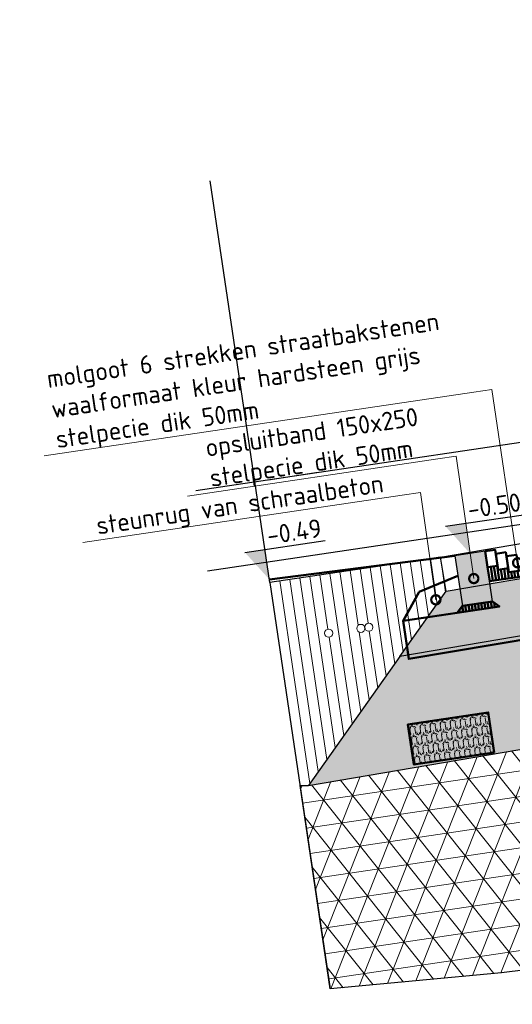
# Model space of a CAD drawing. Header units: metres. Extents: x 0 to 269924, y 0 to 933292.
# Tile 65 of 247: x 133858.87 to 133861.3, y 465871.33 to 465876.18. Entities that reach past the tile are written whole.
import ezdxf
from ezdxf import colors
from ezdxf.entities.mleader import LeaderData, LeaderLine
from ezdxf.lldxf.tags import DXFTag
from ezdxf.math import Vec2, Vec3

# ---------------------------------------------------------------- set-up
doc = ezdxf.new("R2010")
doc.units = ezdxf.units.M
doc.linetypes.add('AL-NAP_LIJN', pattern=[15.25, 12, -1.5, 0.25, -1.5])
doc.linetypes.add('XX-AFBREEK', pattern=[7, 4, -1, 1, -1])
for name, color, linetype, lineweight, true_color in [('B-OI-KL-DATA-G', 3, 'KL-DATA-N', 18, 0x00ff00), ('N-WE-KL-TRACE-GD', 30, 'Continuous', 50, 0xff7f00), ('N-WE-OG-ZONE_LEIDINGSTROOK-AD-50', 30, 'Continuous', 18, 0xff7f00)]:
    doc.layers.add(name, color=color, linetype=linetype, lineweight=lineweight, true_color=true_color)
for name, color, linetype, lineweight in [('B-WE-GW-AFBREEKLIJN-GD', 7, 'XX-AFBREEK', 25), ('B-WE-GW-GROND-AD-50', 253, 'Continuous', 18), ('B-WE-IE-TERREINAFSCHEIDING_NATUURLIJK_HAAG-GD', 60, 'IE-TERREINAFSCHEIDING-NATUURLIJK-HAAG', 25), ('B-WE-MO-BODEM-AD-50', 253, 'Continuous', 18), ('B-WE-VH-VERHARDING-GD', 253, 'Continuous', 25), ('B-WE-VH-VERHARDING_FUNDERING-AD-50', 253, 'Continuous', 18), ('N-WE-GR-GROENSTROOK-GD', 90, 'Continuous', 50), ('N-WE-KL-ET_LS_OV_LICHTMAST-S', 190, 'Continuous', 25), ('N-WE-VH-KANTOPSLUITING_OPSLUITBAND-SD', 150, 'Continuous', 25), ('N-WE-VH-VERHARDING-GD', 7, 'Continuous', 50), ('N-WE-VH-VERHARDING-T18', 10, 'Continuous', 18), ('X-XX-AL-NAP-GD', 7, 'AL-NAP_LIJN', 25), ('X-XX-AL-PEILMAAT-SD', 7, 'Continuous', 25)]:
    doc.layers.add(name, color=color, linetype=linetype, lineweight=lineweight)
doc.layers.add('X-XX-AL-HULPLIJN-GD', color=30, linetype='Continuous', lineweight=25, plot=False)
doc.styles.add('NLCS-ISO', font='NLCS-ISO.ttf')
doc.styles.add('NLCS-ISO-M200-T18', font='NLCS-ISO.ttf', dxfattribs={"height": 0.36})
doc.styles.add('NLCS-ISO-M50-T18', font='NLCS-ISO.ttf', dxfattribs={"height": 0.09000000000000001})
doc.styles.get("Standard").update_dxf_attribs({"font": 'romand.shx'})
doc.linetypes.add('IE-TERREINAFSCHEIDING-NATUURLIJK-HAAG', pattern='A,7,-1.5,[67,NLCS.SHX,S=0.75,R=45,X=0,Y=0],-1.5', length=10)
tags = doc.linetypes.add('KL-DATA-N', pattern='A,4,-1,[101,NLCS.SHX,S=0.5,R=0,X=0,Y=0],-1,4,-1,["D",Standard,S=1,R=0,X=-0.25,Y=-0.5],-1.5', length=12.5).pattern_tags.tags
tags[18] = DXFTag(74, 10)
doc.dimstyles.new('NLCS-M50-T18-SCHRAP_L2_H2', dxfattribs={"dimscale": 0.05, "dimtxt": 2.5, "dimasz": 1.008, "dimexe": 2, "dimexo": 2, "dimgap": 0.7, "dimtad": 1, "dimzin": 0, "dimdsep": 46, "dimtxsty": 'NLCS-ISO-M50-T18', "dimblk": 'OBLIQUE', "dimcen": 0, "dimdle": 2, "dimclrd": 256, "dimclre": 256, "dimclrt": 10, "dimazin": 0, "dimtfac": 1, "dimtdec": 3, "dimtofl": 0, "dimtmove": 0, "dimatfit": 3, "dimldrblk": 'OBLIQUE', "dimfxl": 2, "dimfxlon": 1, "dimtfillclr": 256, "dimtolj": 1, "dimtzin": 0, "dimlwd": -1, "dimlwe": -1, "dimarcsym": 0})

# ---------------------------------------------------------------- blocks, each defined once
blk = doc.blocks.new('PROFIEL 3')
at = {"layer": 'B-WE-GW-GROND-AD-50'}
h = blk.add_hatch(dxfattribs=at)
h.set_pattern_fill('AGW-GROND_TEELAARDE-SO', color=256, scale=0.05, angle=-8.452767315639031, pattern_type=2)
h.set_pattern_definition([(90, (831.9988096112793, -499.1893729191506), (-0.05, 3.035766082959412e-17), [])])
h.paths.add_polyline_path([(14.3494725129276, -0.8729398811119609, -1), (14.30990701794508, -0.8670601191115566, -1)], flags=16)
h.paths.add_polyline_path([(14.4093638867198, -0.9244098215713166, -1), (14.3500156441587, -0.9155901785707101, -1)], flags=16)
h.paths.add_polyline_path([(6.997864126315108, -0.9557923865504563), (7.271910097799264, -0.6699623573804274), (7.268332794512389, -0.5000000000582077), (6.418332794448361, -0.5), (6.418332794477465, -1.512518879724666), (6.459559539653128, -1.517244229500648)])
h.paths.add_polyline_path([(6.648550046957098, -0.7872908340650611, -1), (6.688115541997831, -0.7931705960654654, -1)], flags=16)
h.paths.add_polyline_path([(6.80855004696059, -0.7872908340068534, -0.9288283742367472), (6.848332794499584, -0.7902307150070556, -1.076625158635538), (6.888115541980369, -0.7931705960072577, -0.9288283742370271), (6.848332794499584, -0.7902307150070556, -1.076625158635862)], flags=16)
h.paths.add_polyline_path([(13.6296897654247, -0.470000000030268), (13.6296897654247, -0.6400000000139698), (14.45968976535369, -1.470000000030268), (14.50168164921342, -1.470000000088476), (14.50168164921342, -0.470000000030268)])
at = {"layer": 'B-WE-MO-BODEM-AD-50'}
h = blk.add_hatch(dxfattribs=at)
h.set_pattern_fill('AMO-BODEM_ZAND-SO', color=256, scale=0.05, angle=-1.098692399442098e-09, pattern_type=2)
h.set_pattern_definition([(45.95276731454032, (831.9988096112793, -499.1893729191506), (-0.01727703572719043, 0.09483168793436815), [0, -0.07600000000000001, 0, -0.085, 0, -0.08125]), (15.9527673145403, (831.9988096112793, -499.1893729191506), (0.06678568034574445, 0.1525818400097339), [0, -0.041, 0, -0.0685, 0, -0.02625]), (335.9527673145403, (831.9379776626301, -499.1984130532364), (0.1539741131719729, 0.02316789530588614), [0, -0.025, 0, -0.09000000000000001, 0, -0.1175]), (325.9527673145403, (831.9379776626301, -499.1984130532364), (0.1422229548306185, 0.06550122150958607), [0, -0.0125, 0, -0.059, 0, -0.0675])])
h.paths.add_polyline_path([(13.90968976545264, -0.9200000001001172), (12.96732197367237, -0.9200000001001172), (10.12137880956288, -0.8900498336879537), (6.997864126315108, -0.9557923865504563), (6.459559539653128, -1.517244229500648), (10.12427245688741, -1.4401107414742), (12.96442800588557, -1.470000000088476), (14.45968976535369, -1.470000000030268)])
h = blk.add_hatch(dxfattribs=at)
h.set_pattern_fill('AVH-FUNDERING_EPS-SO', color=256, scale=0.025, angle=-8.452767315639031, pattern_type=2)
h.set_pattern_definition([(359.9999999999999, (831.9988096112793, -499.1893729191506), (6.938893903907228e-17, 0.125), []), (59.99999999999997, (831.9988096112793, -499.1893729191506), (-0.1082531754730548, 0.06250000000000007), []), (120, (831.9988096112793, -499.1893729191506), (-0.1082531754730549, -0.06249999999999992), [])])
h.paths.add_polyline_path([(6.459559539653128, -1.517244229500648), (6.418332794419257, -1.512518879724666), (6.418332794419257, -2.525037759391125), (7.264097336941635, -2.571033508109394), (12.13501164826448, -2.691851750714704), (14.50168164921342, -2.481809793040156), (14.50168164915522, -1.470000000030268), (14.45968976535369, -1.470000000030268), (12.96442800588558, -1.470000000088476), (10.12427245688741, -1.4401107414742)])
at = {"layer": 'B-WE-VH-VERHARDING_FUNDERING-AD-50'}
h = blk.add_hatch(dxfattribs=at)
h.set_pattern_fill('AVH-FUNDERING_02-SO', color=256, scale=0.25, angle=-2.588589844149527e-10, pattern_type=2)
h.set_pattern_definition([(359.9999999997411, (-278.1968876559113, 15.80490421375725), (0.2500000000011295, 0.2499999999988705), [0.03125000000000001, -0.2187500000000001]), (90, (-278.1968876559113, 15.80490421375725), (-0.2499999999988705, 0.2500000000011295), [0.03125, -0.21875]), (134.9999999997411, (-278.1656376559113, 15.80490421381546), (-0.2499999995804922, 1.129499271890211e-12), [0.044194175, -0.309359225]), (359.9999999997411, (-278.1656376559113, 15.94552921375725), (0.2500000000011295, 0.2499999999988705), [0.03125000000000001, -0.2187500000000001]), (44.99999999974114, (-278.1500126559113, 15.92990421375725), (1.129485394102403e-12, 0.2499999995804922), [0.02209707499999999, -0.3314562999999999]), (134.9999999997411, (-278.1500126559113, 15.92990421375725), (-0.2499999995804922, 1.129499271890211e-12), [0.022097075, -0.3314563]), (359.9999999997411, (-278.0718876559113, 16.00802921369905), (0.2500000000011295, 0.2499999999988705), [0.04419417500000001, -0.2058058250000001]), (44.99999999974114, (-278.0718876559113, 16.00802921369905), (1.129485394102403e-12, 0.2499999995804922), [0.03124999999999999, -0.3223033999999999]), (134.9999999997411, (-278.0276934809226, 16.00802921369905), (-0.2499999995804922, 1.129499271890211e-12), [0.03125, -0.3223034]), (90, (-278.0250126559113, 15.86740421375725), (-0.2499999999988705, 0.2500000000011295), [0.03125, -0.21875]), (44.99999999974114, (-278.0250126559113, 15.86740421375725), (1.129485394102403e-12, 0.2499999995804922), [0.02209707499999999, -0.3314562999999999]), (134.9999999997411, (-278.0093876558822, 15.88302921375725), (-0.2499999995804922, 1.129499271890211e-12), [0.022097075, -0.3314563]), (359.9999999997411, (-278.1656376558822, 15.86740421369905), (0.2500000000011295, 0.2499999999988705), [0.015625, -0.2093750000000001]), (359.9999999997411, (-277.9781376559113, 15.92990421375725), (0.2500000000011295, 0.2499999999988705), [0.015625, -0.2093750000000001]), (90, (-278.0562626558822, 15.96115421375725), (-0.2499999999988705, 0.2500000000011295), [0.015625, -0.209375]), (134.9999999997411, (-278.0250126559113, 15.82052921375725), (-0.2499999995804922, 1.129499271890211e-12), [0.022097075, -0.3314563]), (134.9999999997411, (-278.1343876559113, 15.99240421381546), (-0.2499999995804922, 1.129499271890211e-12), [0.022097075, -0.3314563]), (44.99999999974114, (-278.0797001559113, 15.88693546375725), (1.129485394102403e-12, 0.2499999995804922), [0.02209707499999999, -0.3314562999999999]), (90, (-278.1109501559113, 15.83615421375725), (-0.2499999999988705, 0.2500000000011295), [0.00390625, -0.24609375]), (90, (-278.0992314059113, 15.94162296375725), (-0.2499999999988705, 0.2500000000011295), [0.00390625, -0.24609375]), (90, (-277.9820439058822, 15.98459171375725), (-0.2499999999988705, 0.2500000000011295), [0.00390625, -0.24609375]), (90, (-277.9781376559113, 15.85177921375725), (-0.2499999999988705, 0.2500000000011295), [0.00390625, -0.24609375])])
h.paths.add_polyline_path([(7.271910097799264, -0.6699623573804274), (10.11990568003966, -0.6100188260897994), (12.96879526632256, -0.6400000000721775), (13.6296897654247, -0.6400000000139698), (13.90968976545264, -0.9200000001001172), (12.96732197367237, -0.9200000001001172), (10.12137880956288, -0.8900498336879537), (6.997864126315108, -0.9557923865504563)])
at = {"layer": 'N-WE-OG-ZONE_LEIDINGSTROOK-AD-50'}
h = blk.add_hatch(dxfattribs=at)
h.set_pattern_fill('ARO-ZONE_LEIDINGSTROOK-SO', color=256, scale=0.05, angle=-8.452767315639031, pattern_type=2)
h.set_pattern_definition([(179.9999999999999, (7.290332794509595, -1.344644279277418), (-6.071532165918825e-18, -0.05), [0.002, -0.048]), (165.963757, (7.292332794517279, -1.345144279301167), (-0.05000000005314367, -6.508785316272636e-10), [0.002061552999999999, -0.2040937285]), (153.434949, (7.294332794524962, -1.346144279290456), (-0.05000000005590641, -3.781364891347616e-10), [0.002236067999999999, -0.109567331]), (143.130102, (7.296332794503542, -1.347644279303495), (-0.1499999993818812, 0.1000000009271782), [0.0025, -0.2475]), (135, (7.297332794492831, -1.348644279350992), (-0.04999999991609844, 3.469446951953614e-18), [0.0014142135, -0.06929646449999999]), (135, (7.29883279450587, -1.350144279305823), (-0.04999999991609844, 3.469446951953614e-18), [0.0021213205, -0.06858935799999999]), (116.565051, (7.29983279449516, -1.35214427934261), (-0.05000000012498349, 0.05000000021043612), [0.002236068, -0.109567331]), (108.434949, (7.30083279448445, -1.35514427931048), (-0.05000000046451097, 0.09999999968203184), [0.0031622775, -0.1549516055]), (90, (7.300832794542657, -1.357144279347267), (-0.05, 2.602085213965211e-18), [0.002, -0.048]), (0, (7.336332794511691, -1.344644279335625), (0, 0.05), [0.002, -0.048]), (14.036243, (7.334332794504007, -1.345144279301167), (0.1500000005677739, 0.04999999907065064), [0.002061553, -0.2040937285]), (26.56505099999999, (7.332332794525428, -1.346144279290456), (0.05000000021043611, 0.05000000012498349), [0.002236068, -0.109567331]), (36.86989799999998, (7.330332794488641, -1.347644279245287), (0.04999999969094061, 0.05000000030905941), [0.0025, -0.2475]), (45, (7.329332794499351, -1.348644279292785), (8.673617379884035e-19, 0.04999999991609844), [0.0014142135, -0.0692964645]), (45, (7.327832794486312, -1.350144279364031), (8.673617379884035e-19, 0.04999999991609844), [0.0021213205, -0.068589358]), (63.434949, (7.326832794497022, -1.35214427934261), (-3.781364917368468e-10, 0.05000000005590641), [0.002236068, -0.109567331]), (71.565051, (7.325832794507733, -1.35514427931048), (-3.584179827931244e-12, 0.05000000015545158), [0.0031622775, -0.1549516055]), (90, (7.325832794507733, -1.357144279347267), (-0.05, 2.602085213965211e-18), [0.002, -0.048]), (179.9999999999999, (7.315332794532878, -1.38964427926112), (-6.071532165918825e-18, -0.05), [0.002, -0.048]), (194.036243, (7.317332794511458, -1.389144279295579), (-0.1500000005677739, -0.04999999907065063), [0.002061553, -0.2040937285]), (206.565051, (7.319332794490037, -1.388144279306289), (-0.05000000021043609, -0.05000000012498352), [0.002236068, -0.109567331]), (216.8698979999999, (7.321332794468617, -1.386644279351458), (-0.04999999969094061, -0.05000000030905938), [0.0025, -0.2475]), (225, (7.322332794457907, -1.385644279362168), (-8.673617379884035e-18, -0.04999999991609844), [0.0014142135, -0.06929646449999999]), (225, (7.323832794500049, -1.38414427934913), (-8.673617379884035e-18, -0.04999999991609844), [0.0021213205, -0.06858935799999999]), (243.434949, (7.324832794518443, -1.382144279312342), (3.781365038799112e-10, -0.05000000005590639), [0.002236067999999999, -0.109567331]), (251.565051, (7.325832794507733, -1.379144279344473), (3.584157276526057e-12, -0.05000000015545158), [0.003162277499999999, -0.1549516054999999]), (270, (7.325832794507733, -1.377144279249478), (0.05, -8.673617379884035e-18), [0.002, -0.048]), (0, (7.311332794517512, -1.38964427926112), (0, 0.05), [0.002, -0.048]), (345.9637569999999, (7.309332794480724, -1.389144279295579), (0.05000000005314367, 6.508784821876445e-10), [0.002061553, -0.2040937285]), (333.434949, (7.307332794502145, -1.388144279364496), (0.05000000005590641, 3.781364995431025e-10), [0.002236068, -0.109567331]), (323.1301020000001, (7.305332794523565, -1.386644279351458), (0.1499999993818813, -0.1000000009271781), [0.0025, -0.2475]), (314.9999999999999, (7.304332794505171, -1.385644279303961), (0.04999999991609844, -1.474514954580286e-17), [0.0014142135, -0.0692964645]), (314.9999999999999, (7.302832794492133, -1.384144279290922), (0.04999999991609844, -1.474514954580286e-17), [0.0021213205, -0.068589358]), (296.5650509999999, (7.301832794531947, -1.382144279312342), (0.05000000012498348, -0.05000000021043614), [0.002236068, -0.109567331]), (288.434949, (7.30083279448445, -1.379144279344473), (0.05000000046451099, -0.0999999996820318), [0.0031622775, -0.1549516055]), (270, (7.30083279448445, -1.377144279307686), (0.05, -8.673617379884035e-18), [0.002, -0.048]), (90, (7.325832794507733, -1.377144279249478), (-0.05, 2.602085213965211e-18), [0.02, -0.03]), (90, (7.30083279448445, -1.377144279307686), (-0.05, 2.602085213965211e-18), [0.02, -0.03])])
h.paths.add_polyline_path([(7.388332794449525, -1.492144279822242), (6.988332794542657, -1.49214427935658), (6.988332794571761, -1.292144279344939), (7.388332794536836, -1.292144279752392)])
at = {"layer": 'B-OI-KL-DATA-G'}
for centre in [(6.668332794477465, -0.7902307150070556), (6.828332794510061, -0.7902307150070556), (6.868332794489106, -0.7902307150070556)]:
    blk.add_circle(centre, 0.02, dxfattribs=at)
at = {"layer": 'B-WE-GW-AFBREEKLIJN-GD'}
blk.add_lwpolyline([(6.418332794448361, -0.5), (6.418332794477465, -2.525037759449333)], dxfattribs=at)
at = {"layer": 'B-WE-IE-TERREINAFSCHEIDING_NATUURLIJK_HAAG-GD'}
blk.add_lwpolyline([(6.418332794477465, -0.5000000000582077), (6.418332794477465, 1.5)], dxfattribs=at)
at = {"layer": 'B-WE-VH-VERHARDING-GD'}
for points in [[(7.271910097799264, -0.6699623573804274), (7.268332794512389, -0.5000000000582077), (10.11901127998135, -0.4400000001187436), (12.96968976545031, -0.470000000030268), (15.25833279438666, -0.470000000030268)], [(7.268332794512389, -0.5000000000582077), (6.418332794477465, -0.5000000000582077)], [(6.997864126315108, -0.9557923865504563), (6.459559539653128, -1.517244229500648), (10.12427245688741, -1.4401107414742), (12.96442800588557, -1.470000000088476), (14.45968976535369, -1.470000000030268), (13.90968976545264, -0.9200000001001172)]]:
    blk.add_lwpolyline(points, dxfattribs=at)
blk.add_lwpolyline([(7.271910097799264, -0.6699623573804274), (10.11990568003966, -0.6100188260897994), (12.96879526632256, -0.6400000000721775), (13.6296897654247, -0.6400000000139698), (13.90968976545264, -0.9200000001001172), (12.96732197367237, -0.9200000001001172), (10.12137880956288, -0.8900498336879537), (6.997864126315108, -0.9557923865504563)], close=True, dxfattribs=at)
at = {"layer": 'N-WE-KL-TRACE-GD'}
blk.add_lwpolyline([(7.388332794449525, -1.492144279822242), (6.988332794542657, -1.49214427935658), (6.988332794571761, -1.292144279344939), (7.388332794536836, -1.292144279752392)], close=True, dxfattribs=at)
at = {"layer": 'X-XX-AL-HULPLIJN-GD'}
blk.add_lwpolyline([(14.45968976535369, -1.470000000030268), (14.50168164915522, -1.470000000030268), (14.50168164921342, -2.481809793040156), (12.13501164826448, -2.691851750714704), (7.264097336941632, -2.571033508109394), (6.418332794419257, -2.525037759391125), (6.418332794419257, -1.512518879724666), (6.459559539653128, -1.517244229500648)], dxfattribs=at)
at = {"layer": 'X-XX-AL-NAP-GD'}
blk.add_lwpolyline([(20.2339878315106, 1.629814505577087e-09), (-2.91038304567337e-11, -5.820766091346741e-11)], dxfattribs=at)
blk = doc.blocks.new('*U365')
blk.add_hatch(color=8).paths.add_polyline_path([(0.1499999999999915, -0.25), (-1.530808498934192e-17, -0.25), (1.530808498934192e-17, 3.749399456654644e-33), (0.1499999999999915, -1.836970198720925e-17)])
at = {"layer": 'N-WE-VH-VERHARDING-GD', "linetype": 'Continuous'}
h = blk.add_hatch(dxfattribs=at)
h.set_pattern_fill('ANSI31', color=256, scale=0.005, angle=45, style=0)
h.set_pattern_definition([(90, (89116.59644468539, 436374.8204160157), (-0.01587500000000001, 3.469446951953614e-18), [])])
h.paths.add_polyline_path([(0.1499999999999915, -0.25), (-2.329160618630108e-11, -0.2500000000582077), (-0.03000000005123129, -0.2800000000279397), (0.1799999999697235, -0.2800000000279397)])
at = {"flags": 128}
blk.add_lwpolyline([(0.1499999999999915, -0.25), (-1.530808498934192e-17, -0.25), (1.530808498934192e-17, 3.749399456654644e-33), (0.1499999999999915, -1.836970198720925e-17)], close=True, dxfattribs=at)
at = {"layer": 'N-WE-VH-VERHARDING-GD', "linetype": 'Continuous'}
for p, q in [((0.3499999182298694, -0.1499999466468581), (0.1499999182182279, -0.09999994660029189)), ((0.4499999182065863, -0.279999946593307), (0.3499999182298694, -0.1499999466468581)), ((0.1799999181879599, -0.2799999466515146), (0.4499999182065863, -0.279999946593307))]:
    blk.add_line(p, q, dxfattribs=at)
at = {"layer": 'N-WE-VH-VERHARDING-GD', "linetype": 'Continuous', "flags": 128}
blk.add_lwpolyline([(0.1499999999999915, -0.25), (-2.329160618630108e-11, -0.2500000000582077), (-0.03000000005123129, -0.2800000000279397), (0.1799999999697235, -0.2800000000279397)], close=True, dxfattribs=at)
blk = doc.blocks.new('_DotSmall')
at = {"color": 0, "linetype": 'ByBlock', "const_width": 0.5}
blk.add_lwpolyline([(-0.0625, 0, 1), (0.0625, 0, 1)], format="xyb", close=True, dxfattribs=at)
blk = doc.blocks.new('_Oblique')
at = {"color": 0, "linetype": 'ByBlock', "lineweight": -2}
blk.add_line((-0.5, -0.5), (0.5, 0.5), dxfattribs=at)
blk = doc.blocks.new('*D397')
at = {"layer": 'Defpoints', "color": 0, "transparency": 16777216}
for p in [(-5.949999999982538, -0.1040000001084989), (-5.650000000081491, -0.1040000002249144), (-5.949999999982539, -3.084751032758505)]:
    blk.add_point(p, dxfattribs=at)
at = {"layer": 'N-WE-VH-VERHARDING-GD', "transparency": 16777216}
for p, q in [((-5.949999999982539, -2.984751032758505), (-5.949999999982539, -3.184751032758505)), ((-5.650000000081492, -2.984751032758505), (-5.650000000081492, -3.184751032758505)), ((-5.550000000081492, -3.084751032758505), (-6.049999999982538, -3.084751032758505))]:
    blk.add_line(p, q, dxfattribs=at)
at = {"layer": 'N-WE-VH-VERHARDING-GD', "transparency": 16777216, "xscale": 0.0504, "yscale": 0.0504, "zscale": 0.0504, "rotation": 180}
blk.add_blockref('_Oblique', (-5.949999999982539, -3.084751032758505), dxfattribs=at)
at = {"layer": 'N-WE-VH-VERHARDING-GD', "transparency": 16777216, "xscale": 0.0504, "yscale": 0.0504, "zscale": 0.0504}
blk.add_blockref('_Oblique', (-5.650000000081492, -3.084751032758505), dxfattribs=at)
at = {"layer": 'N-WE-VH-VERHARDING-GD', "color": 10, "transparency": 16777216, "insert": (-5.800000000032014, -2.929751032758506), "char_height": 0.09000000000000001, "attachment_point": 5, "style": 'NLCS-ISO-M50-T18'}
blk.add_mtext('\\A1;molgoot\\P0.30', dxfattribs=at)
blk = doc.blocks.new('SAL-PEILMAAT_INFRACAD_H01-SOD')
blk.add_line((-2, 3), (6, 3))
blk.add_solid([(-2, 3), (0, 3), (0, 0)])
at = {"style": 'NLCS-ISO'}
blk.add_attdef('...', (0.3999999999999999, 3.399999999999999), '', height=1.8, dxfattribs=at)
blk = doc.blocks.new('dwarsprofiel Muyeveld 50km')
at = {"layer": 'N-WE-VH-VERHARDING-GD', "linetype": 'Continuous'}
h = blk.add_hatch(dxfattribs=at)
h.set_pattern_fill('ANSI31', color=256, scale=0.1, angle=36.54723268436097, style=0)
h.set_pattern_definition([(90, (90742.28864632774, 436974.9657135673), (-0.015875, 8.673617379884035e-19), [])])
h.paths.add_polyline_path([(-5.650000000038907, -0.2539999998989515), (-5.65000000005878, -0.1840000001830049), (-5.700000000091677, -0.1840000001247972), (-5.700000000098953, -0.2040000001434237), (-5.750000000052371, -0.2040000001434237), (-5.750000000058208, -0.2240684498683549), (-5.800000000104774, -0.2240684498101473), (-5.850000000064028, -0.2240684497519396), (-5.850000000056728, -0.204000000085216), (-5.900000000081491, -0.2040000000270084), (-5.900000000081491, -0.1840000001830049), (-5.949999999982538, -0.1840000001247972), (-5.949999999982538, -0.2540000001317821)])
at = {"layer": 'N-WE-VH-VERHARDING-GD'}
for points in [[(-5.950000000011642, -0.1040000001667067), (-5.900000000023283, -0.1040000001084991), (-5.899999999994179, -0.1840000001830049), (-5.950000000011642, -0.1840000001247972)], [(-5.900000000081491, -0.1240000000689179), (-5.850000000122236, -0.1239999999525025), (-5.850000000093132, -0.204000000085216), (-5.900000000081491, -0.2040000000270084)], [(-5.850000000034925, -0.1440684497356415), (-5.800000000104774, -0.1440684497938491), (-5.800000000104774, -0.2240684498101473), (-5.850000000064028, -0.2240684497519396)]]:
    blk.add_lwpolyline(points, close=True, dxfattribs=at)
for points in [[(0.2999999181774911, -0.279999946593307), (0.2999999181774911, -0.4465722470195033), (-6.399999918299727, -0.5732631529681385), (-6.399999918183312, -0.3839999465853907)], [(-5.950000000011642, -0.2540000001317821), (-5.649999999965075, -0.2539999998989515)]]:
    blk.add_lwpolyline(points, dxfattribs=at)
at = {"layer": 'X-XX-AL-HULPLIJN-GD'}
for points in [[(-0.1500000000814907, 0.3999999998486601), (-7.316134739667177, 0.3999999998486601)], [(-0.1500000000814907, -1.164153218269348e-10), (-7.316134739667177, -1.746229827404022e-10)]]:
    blk.add_lwpolyline(points, dxfattribs=at)
at = {"layer": 'N-WE-VH-KANTOPSLUITING_OPSLUITBAND-SD', "xscale": -1}
blk.add_blockref('*U365', (-5.949999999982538, -0.1040000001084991), dxfattribs=at)
at = {"layer": 'N-WE-VH-VERHARDING-GD'}
dim = blk.add_linear_dim(base=(-5.949999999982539, -3.084751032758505), p1=(-5.650000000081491, -0.1040000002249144), p2=(-5.949999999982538, -0.1040000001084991), angle=180, text='molgoot\\P<>', dimstyle='NLCS-M50-T18-SCHRAP_L2_H2', dxfattribs=at)
dim.commit()
dim.dimension.update_dxf_attribs({"geometry": '*D397', "text_midpoint": (-5.800000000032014, -3.084751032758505), "dimtype": 160})
at = {"layer": 'N-WE-VH-VERHARDING-T18'}
ml = blk.add_multileader_mtext('Standard', dxfattribs=at)
ml.set_content('molgoot 6 strekken straatbakstenen\\Pwaalformaat kleur hardsteen grijs\\Pstelpecie dik 50mm', color=256, style='NLCS-ISO-M50-T18')
ml.set_leader_properties(color=256, linetype='ByLayer', lineweight=-1)
ml.set_arrow_properties(name='DOTSMALL')
ml.build(insert=Vec2(0, 0))
ml.multileader.update_dxf_attribs({"text_left_attachment_type": 5, "text_right_attachment_type": 5, "dogleg_length": 0.09000000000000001, "arrow_head_size": 0.09})
ctx = ml.context
ctx.base_point, ctx.char_height, ctx.arrow_head_size, ctx.landing_gap_size, ctx.plane_origin = Vec3(-8.005000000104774, 0.6797614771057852), 0.09000000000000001, 0.09, 0.04500000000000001, Vec3(-3.802756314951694, -0.09984021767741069)
ctx.left_attachment, ctx.right_attachment = 5, 5
notes = []
notes.append((ctx, [(0, (1, 1, 0), (-5.800000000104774, 0.6797614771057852), (-1, 0), 0.09000000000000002, [(0, [(-5.80000000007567, -0.184068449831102)], 0, [])])]))
ctx.mtext.insert, ctx.mtext.rotation, ctx.mtext.flow_direction = Vec3(-7.960000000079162, 1.096761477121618), -0.1475286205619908, 5
ml = blk.add_multileader_mtext('Standard', dxfattribs=at)
ml.set_content('opsluitband 150x250\\Pstelpecie dik 50mm', color=256, style='NLCS-ISO-M50-T18')
ml.set_leader_properties(color=256, linetype='ByLayer', lineweight=-1)
ml.set_arrow_properties(name='DOTSMALL')
ml.build(insert=Vec2(0, 0))
ml.multileader.update_dxf_attribs({"text_left_attachment_type": 5, "text_right_attachment_type": 5, "dogleg_length": 0.09000000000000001, "arrow_head_size": 0.09})
ctx = ml.context
ctx.base_point, ctx.char_height, ctx.arrow_head_size, ctx.landing_gap_size, ctx.plane_origin = Vec3(-7.282793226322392, 0.3797614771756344), 0.09000000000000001, 0.09, 0.04500000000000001, Vec3(-4.025549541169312, -0.09984021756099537)
ctx.left_attachment, ctx.right_attachment = 5, 5
notes.append((ctx, [(0, (1, 1, 0), (-6.022793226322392, 0.3797614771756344), (-1, 0), 0.09000000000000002, [(0, [(-6.025000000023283, -0.2290000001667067)], 0, [])])]))
ctx.mtext.insert, ctx.mtext.rotation, ctx.mtext.flow_direction = Vec3(-7.2377932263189, 0.6467614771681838), -0.1475286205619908, 5
ml = blk.add_multileader_mtext('Standard', dxfattribs=at)
ml.set_content('steunrug van schraalbeton', color=256, style='NLCS-ISO-M50-T18')
ml.set_leader_properties(color=256, linetype='ByLayer', lineweight=-1)
ml.set_arrow_properties(name='DOTSMALL')
ml.build(insert=Vec2(0, 0))
ml.multileader.update_dxf_attribs({"text_left_attachment_type": 5, "text_right_attachment_type": 5, "dogleg_length": 0.09000000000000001, "arrow_head_size": 0.09})
ctx = ml.context
ctx.base_point, ctx.char_height, ctx.arrow_head_size, ctx.landing_gap_size, ctx.plane_origin, ctx.plane_x_axis, ctx.plane_y_axis = Vec3(-7.869938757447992, 0.2297578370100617), 0.09000000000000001, 0.09, 0.04500000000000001, Vec3(-4.730541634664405, -0.2624650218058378), Vec3(1, 5.949685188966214e-12), Vec3(-5.949685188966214e-12, 1)
ctx.left_attachment, ctx.right_attachment = 5, 5
notes.append((ctx, [(0, (1, 1, 0), (-6.222938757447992, 0.2297578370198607), (-1, -5.949619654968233e-12), 0.09000000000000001, [(0, [(-6.225233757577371, -0.3051261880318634)], 0, [])])]))
ctx.mtext.insert, ctx.mtext.text_direction, ctx.mtext.rotation, ctx.mtext.flow_direction = Vec3(-7.824938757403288, 0.3467578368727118), Vec3(1, 5.949685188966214e-12), -0.1475286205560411, 5
for ctx, leaders in notes:
    for number, flags, end, landing, length, lines in leaders:
        leader = LeaderData()
        leader.index, (leader.has_last_leader_line, leader.has_dogleg_vector, leader.attachment_direction) = number, flags
        leader.last_leader_point, leader.dogleg_vector, leader.dogleg_length = Vec3(end), Vec3(landing), length
        for number, points, colour, breaks in lines:
            line = LeaderLine()
            line.index, line.vertices, line.color, line.breaks = number, Vec3.list(points), colors.encode_raw_color(colour), breaks
            leader.lines.append(line)
        ctx.leaders.append(leader)

msp = doc.modelspace()

# ---------------------------------------------------------------- block references
at = {"layer": 'N-WE-VH-VERHARDING-GD', "rotation": 8.452767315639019}
msp.add_blockref('PROFIEL 3', (133853.6804401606, 465872.9575276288), dxfattribs=at)

# ---------------------------------------------------------------- next in the draw order: linework, layer by layer
at = {"layer": 'N-WE-GR-GROENSTROOK-GD'}
msp.add_lwpolyline([(133860.1004293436, 465873.4206860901), (133861.0144863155, 465873.5378930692)], dxfattribs=at)

# ---------------------------------------------------------------- next in the draw order: block references
at = {"layer": 'N-WE-KL-ET_LS_OV_LICHTMAST-S', "rotation": 8.452767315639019}
msp.add_blockref('dwarsprofiel Muyeveld 50km', (133867.0329369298, 465874.5374270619), dxfattribs=at)
at = {"layer": 'X-XX-AL-PEILMAAT-SD', "xscale": 0.05, "yscale": 0.05, "zscale": 0.05, "rotation": 8.452767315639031}
for p, values in [((133861.0886716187, 465873.548917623), {'...': '-0.50'}), ((133860.1004293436, 465873.4206860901), {'...': '-0.49'})]:
    msp.add_blockref('SAL-PEILMAAT_INFRACAD_H01-SOD', p, dxfattribs=at).add_auto_attribs(values)

# ---------------------------------------------------------------- next in the draw order: leaders
at = {"layer": 'N-WE-VH-VERHARDING-T18'}
ml = msp.add_multileader_mtext('Standard', dxfattribs=at)
ml.set_content('', color=256, style='NLCS-ISO-M200-T18')
ml.set_leader_properties(color=256, linetype='ByLayer', lineweight=-1)
ml.build(insert=Vec2(0, 0))
ml.multileader.update_dxf_attribs({"has_dogleg": 0, "text_left_attachment_type": 5, "text_right_attachment_type": 5, "dogleg_length": 0.36, "arrow_head_size": 0.36})
ctx = ml.context
ctx.base_point, ctx.char_height, ctx.arrow_head_size, ctx.landing_gap_size, ctx.plane_origin = Vec3(135697.3917517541, 466805.7658595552), 0.36, 0.36, 0.18, Vec3(135695.696623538, 466805.188890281)
ctx.left_attachment, ctx.right_attachment = 5, 5
notes = []
notes.append((ctx, [(0, (0, 0, 0), (0, 0), (1, 0), 1, [])]))
ctx.mtext.insert, ctx.mtext.rotation, ctx.mtext.flow_direction = Vec3(135697.5717517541, 466806.1258595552), -0.1475286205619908, 5
for ctx, leaders in notes:
    for number, flags, end, landing, length, lines in leaders:
        leader = LeaderData()
        leader.index, (leader.has_last_leader_line, leader.has_dogleg_vector, leader.attachment_direction) = number, flags
        leader.last_leader_point, leader.dogleg_vector, leader.dogleg_length = Vec3(end), Vec3(landing), length
        for number, points, colour, breaks in lines:
            line = LeaderLine()
            line.index, line.vertices, line.color, line.breaks = number, Vec3.list(points), colors.encode_raw_color(colour), breaks
            leader.lines.append(line)
        ctx.leaders.append(leader)

doc.saveas('drawing.dxf')
